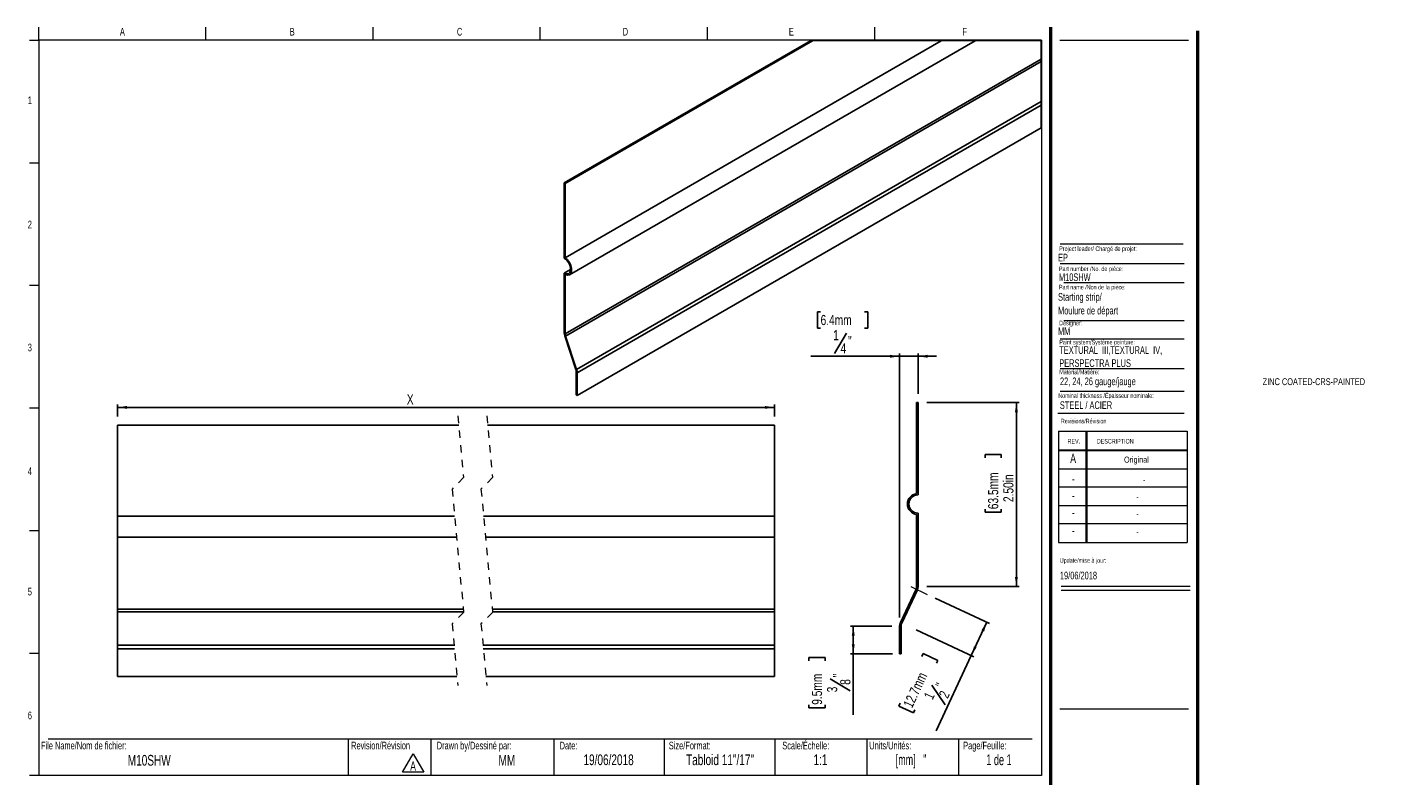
# Model space of a CAD drawing. Header units: inches. Extents: x 0.5 to 18.9, y 0.4 to 10.7.
import ezdxf

# ---------------------------------------------------------------- set-up
doc = ezdxf.new("R2010")
doc.units = ezdxf.units.IN
doc.header["$MEASUREMENT"] = 0
doc.linetypes.add('HIDDEN', pattern=[0.075, 0.05, -0.025])
doc.layers.add('FORMAT', color=7, linetype='Continuous')
doc.styles.add('SLDTEXTSTYLE0', font='TXT', dxfattribs={"width": 0.7})
doc.styles.add('SLDTEXTSTYLE1', font='TXT', dxfattribs={"width": 0.633333})
doc.styles.add('SLDTEXTSTYLE2', font='TXT', dxfattribs={"width": 0.625})
doc.styles.add('SLDTEXTSTYLE3', font='TXT', dxfattribs={"width": 0.75})
doc.dimstyles.new('SLDDIMSTYLE0', dxfattribs={"dimtxt": 0.137795, "dimasz": 0.13, "dimexe": 0, "dimexo": 0.0625, "dimgap": 0.034449, "dimtad": 1, "dimdec": 6, "dimrnd": 1e-09, "dimzin": 12, "dimdsep": 46, "dimlunit": 5, "dimtxsty": 'SLDTEXTSTYLE3', "dimsah": 1, "dimcen": 0.09, "dimadec": 0, "dimazin": 3, "dimtfac": 1, "dimtofl": 0, "dimtmove": 0, "dimatfit": 3, "dimfxl": 1, "dimfrac": 2, "dimtolj": 1, "dimtzin": 12, "dimarcsym": 0})
doc.dimstyles.new('SLDDIMSTYLE1', dxfattribs={"dimtxt": 0.137795, "dimasz": 0.13, "dimexe": 0, "dimexo": 0.0625, "dimgap": 0.034449, "dimtad": 1, "dimrnd": 1e-09, "dimzin": 4, "dimdsep": 46, "dimlunit": 5, "dimtxsty": 'SLDTEXTSTYLE3', "dimsah": 1, "dimcen": 0.09, "dimadec": 0, "dimazin": 1, "dimtfac": 1, "dimtofl": 0, "dimtmove": 0, "dimatfit": 3, "dimfxl": 1, "dimfrac": 2, "dimtolj": 1, "dimtzin": 12, "dimarcsym": 0})
doc.dimstyles.new('SLDDIMSTYLE2', dxfattribs={"dimtxt": 0.137795, "dimasz": 0.13, "dimexe": 0, "dimexo": 0.0625, "dimgap": 0.034449, "dimtad": 1, "dimdec": 6, "dimrnd": 1e-09, "dimzin": 12, "dimdsep": 46, "dimlunit": 5, "dimtxsty": 'SLDTEXTSTYLE3', "dimsah": 1, "dimcen": 0.09, "dimadec": 0, "dimazin": 3, "dimtfac": 1, "dimtmove": 0, "dimatfit": 0, "dimfxl": 1, "dimfrac": 2, "dimtolj": 1, "dimtzin": 12, "dimarcsym": 0})
doc.dimstyles.new('SLDDIMSTYLE3', dxfattribs={"dimtxt": 0.137795, "dimasz": 0.13, "dimexe": 0, "dimexo": 0.0625, "dimgap": 0.034449, "dimtad": 1, "dimrnd": 1e-09, "dimzin": 12, "dimdsep": 46, "dimlunit": 5, "dimtxsty": 'SLDTEXTSTYLE3', "dimsah": 1, "dimcen": 0.09, "dimadec": 0, "dimazin": 3, "dimtfac": 1, "dimtofl": 0, "dimtmove": 0, "dimatfit": 3, "dimfxl": 1, "dimfrac": 2, "dimtolj": 1, "dimtzin": 12, "dimarcsym": 0})

# ---------------------------------------------------------------- blocks, each defined once
blk = doc.blocks.new('SW_NOTE_0')
at = {"color": 0, "linetype": 'Continuous', "lineweight": 0}
for p, q in [((-0.096, 0.015), (0.049, 0.266)), ((0.049, 0.266), (0.194, 0.015)), ((0.194, 0.015), (-0.096, 0.015))]:
    blk.add_line(p, q, dxfattribs=at)
at = {"color": 0, "linetype": 'Continuous', "lineweight": 0, "insert": (0.049, 0.161), "char_height": 0.125, "attachment_point": 2, "style": 'SLDTEXTSTYLE0'}
blk.add_mtext('A', dxfattribs=at)
blk = doc.blocks.new('SW_NOTE_1')
at = {"layer": 'FORMAT', "color": 0, "char_height": 0.10417, "attachment_point": 1, "style": 'SLDTEXTSTYLE0'}
for s, insert in [('TEXTURAL  III,TEXTURAL  IV,', (0, 0.134)), ('PERSPECTRA PLUS', (0, -0.044))]:
    blk.add_mtext(s, dxfattribs=dict(at, insert=insert))
blk = doc.blocks.new('_D')
at = {"layer": 'FORMAT'}
for p, q in [((12.807, 2.932), (13.545, 2.588)), ((13.298, 2.151), (13.509, 2.604)), ((12.551, 2.499), (13.334, 2.134)), ((12.626, 2.138), (12.644, 2.176)), ((12.644, 2.176), (12.842, 2.083)), ((13.298, 2.151), (12.82, 1.125)), ((12.842, 2.083), (12.825, 2.045)), ((12.761, 1.748), (12.941, 1.482)), ((12.33, 1.502), (12.313, 1.464)), ((12.313, 1.464), (12.511, 1.372)), ((12.511, 1.372), (12.529, 1.41))]:
    blk.add_line(p, q, dxfattribs=at)
for points in [[(13.509, 2.604), (13.436, 2.495), (13.473, 2.478)], [(13.298, 2.151), (13.371, 2.261), (13.335, 2.277)]]:
    blk.add_solid(points, dxfattribs=at)
at = {"layer": 'FORMAT', "attachment_point": 1, "rotation": 65.0051, "style": 'SLDTEXTSTYLE3'}
for s, insert, char_height in [('12.7mm', (12.368, 1.485), 0.1378), ('"', (12.806, 1.748), 0.138), ('2', (12.852, 1.615), 0.138), ('1', (12.647, 1.598), 0.138)]:
    blk.add_mtext(s, dxfattribs=dict(at, insert=insert, char_height=char_height))
blk = doc.blocks.new('_D_1')
at = {"layer": 'FORMAT'}
for p, q in [((12.219, 2.549), (11.655, 2.549)), ((11.694, 2.549), (11.694, 2.174)), ((11.091, 2.08), (11.091, 2.122)), ((11.091, 2.122), (11.31, 2.122)), ((11.31, 2.122), (11.31, 2.08)), ((12.226, 2.174), (11.655, 2.174)), ((11.694, 2.174), (11.694, 1.346)), ((11.378, 1.835), (11.654, 1.669)), ((11.091, 1.481), (11.091, 1.439)), ((11.31, 1.439), (11.31, 1.481)), ((11.091, 1.439), (11.31, 1.439))]:
    blk.add_line(p, q, dxfattribs=at)
for points in [[(11.694, 2.549), (11.674, 2.419), (11.714, 2.419)], [(11.694, 2.174), (11.714, 2.304), (11.674, 2.304)]]:
    blk.add_solid(points, dxfattribs=at)
at = {"layer": 'FORMAT', "attachment_point": 1, "rotation": 90, "style": 'SLDTEXTSTYLE3'}
for s, insert, char_height in [('9.5mm', (11.132, 1.481), 0.1378), ('"', (11.419, 1.854), 0.138), ('8', (11.517, 1.752), 0.138), ('3', (11.338, 1.65), 0.138)]:
    blk.add_mtext(s, dxfattribs=dict(at, insert=insert, char_height=char_height))
blk = doc.blocks.new('_D_2')
at = {"layer": 'FORMAT', "color": 250, "true_color": 0x454545}
for p, q in [((12.692, 5.589), (13.95, 5.589)), ((13.911, 5.589), (13.911, 3.087)), ((13.486, 4.84), (13.486, 4.882)), ((13.486, 4.882), (13.705, 4.882)), ((13.705, 4.882), (13.705, 4.84)), ((13.486, 4.14), (13.486, 4.098)), ((13.486, 4.098), (13.705, 4.098)), ((13.705, 4.098), (13.705, 4.14)), ((12.692, 3.087), (13.95, 3.087))]:
    blk.add_line(p, q, dxfattribs=at)
for points in [[(13.911, 5.589), (13.891, 5.459), (13.931, 5.459)], [(13.911, 3.087), (13.931, 3.217), (13.891, 3.217)]]:
    blk.add_solid(points, dxfattribs=at)
at = {"layer": 'FORMAT', "color": 250, "true_color": 0x454545, "char_height": 0.1378, "attachment_point": 1, "rotation": 90, "style": 'SLDTEXTSTYLE3'}
for s, insert in [('63.5mm', (13.527, 4.14)), ('2.50in', (13.733, 4.237))]:
    blk.add_mtext(s, dxfattribs=dict(at, insert=insert))
blk = doc.blocks.new('_D_3')
at = {"layer": 'FORMAT', "color": 250, "true_color": 0x454545}
for p, q in [((11.25, 6.822), (11.208, 6.822)), ((11.208, 6.822), (11.208, 6.603)), ((11.849, 6.822), (11.891, 6.822)), ((11.891, 6.822), (11.891, 6.603)), ((11.208, 6.603), (11.25, 6.603)), ((11.604, 6.535), (11.439, 6.259)), ((11.891, 6.603), (11.849, 6.603)), ((12.324, 6.219), (11.116, 6.219)), ((12.324, 2.667), (12.324, 6.258)), ((12.574, 6.219), (12.324, 6.219)), ((12.574, 5.707), (12.574, 6.258)), ((12.574, 6.219), (12.824, 6.219))]:
    blk.add_line(p, q, dxfattribs=at)
for points in [[(12.324, 6.219), (12.194, 6.239), (12.194, 6.199)], [(12.574, 6.219), (12.704, 6.199), (12.704, 6.239)]]:
    blk.add_solid(points, dxfattribs=at)
at = {"layer": 'FORMAT', "color": 250, "true_color": 0x454545, "attachment_point": 1, "style": 'SLDTEXTSTYLE3'}
for s, insert, char_height in [('6.4mm', (11.25, 6.781), 0.1378), ('1', (11.42, 6.575), 0.138), ('"', (11.623, 6.494), 0.138), ('4', (11.521, 6.396), 0.138)]:
    blk.add_mtext(s, dxfattribs=dict(at, insert=insert, char_height=char_height))
blk = doc.blocks.new('_D_4')
at = {"layer": 'FORMAT'}
for p, q in [((1.694, 5.4), (1.694, 5.563)), ((10.623, 5.4), (10.623, 5.563)), ((1.694, 5.524), (10.623, 5.524))]:
    blk.add_line(p, q, dxfattribs=at)
for points in [[(1.694, 5.524), (1.824, 5.504), (1.824, 5.544)], [(10.623, 5.524), (10.493, 5.544), (10.493, 5.504)]]:
    blk.add_solid(points, dxfattribs=at)
at = {"layer": 'FORMAT', "insert": (5.627, 5.701), "char_height": 0.138, "attachment_point": 1, "style": 'SLDTEXTSTYLE3'}
blk.add_mtext('X', dxfattribs=at)

msp = doc.modelspace()

# ---------------------------------------------------------------- linework, layer by layer
at = {"color": 7, "linetype": 'Continuous', "lineweight": 18}
for p, q in [((0.6262516, 10.5170732), (0.6262516, 10.6939449)), ((2.8970849, 10.5170732), (2.8970849, 10.6939449)), ((5.1679183, 10.5170732), (5.1679183, 10.6939449)), ((7.4387516, 10.5170732), (7.4387516, 10.6939449)), ((9.7095849, 10.6939449), (9.7095849, 10.5170732)), ((11.9804183, 10.6939449), (11.9804183, 10.5170732)), ((0.5012516, 10.5170732), (0.6262516, 10.5170732)), ((14.2512516, 10.5170732), (0.6262516, 10.5170732)), ((0.6262516, 10.5170732), (0.6262516, 0.5170732)), ((14.2512516, 10.5170732), (14.2512516, 0.5170732)), ((14.5012516, 10.5170732), (16.2512516, 10.5170732)), ((0.5012516, 8.8504065), (0.6262516, 8.8504065)), ((14.5052809, 7.4796461), (16.192868, 7.4796461)), ((14.5578273, 7.2228331), (16.192868, 7.2228331)), ((0.5012516, 7.1837398), (0.6262516, 7.1837398)), ((14.5578273, 6.7072972), (16.192868, 6.7072972)), ((14.5052809, 6.4574028), (16.192868, 6.4574028)), ((14.5052809, 6.0531641), (16.192868, 6.0531641)), ((14.5052809, 5.7453132), (16.192868, 5.7453132)), ((0.5012516, 5.5170732), (0.6262516, 5.5170732)), ((14.4754278, 5.446808), (16.192868, 5.446808)), ((14.4811999, 5.1987495), (16.2311999, 5.1987495)), ((14.4811999, 5.1987495), (14.4811999, 3.6887495)), ((14.8561999, 5.1987495), (14.8561999, 3.6887495)), ((14.8661999, 5.1987495), (14.8661999, 3.6887495)), ((16.2311999, 5.1987495), (16.2311999, 3.6887495)), ((14.4811999, 4.9487495), (16.2311999, 4.9487495)), ((14.4811999, 4.9387495), (16.2311999, 4.9387495)), ((14.4811999, 4.6887495), (16.2311999, 4.6887495)), ((16.2311999, 4.4387495), (14.4811999, 4.4387495)), ((14.4811999, 4.1887495), (16.2311999, 4.1887495)), ((16.2311999, 3.9387495), (14.4811999, 3.9387495)), ((0.5012516, 3.8504065), (0.6262516, 3.8504065)), ((14.4811999, 3.6887495), (16.2311999, 3.6887495)), ((14.5215385, 3.094666), (16.2715385, 3.094666)), ((14.5215385, 3.0386495), (16.2715385, 3.0386495)), ((0.5012516, 2.1837398), (0.6262516, 2.1837398)), ((0.7512516, 1.0170732), (14.1262516, 1.0170732)), ((4.8316802, 1.0170732), (4.8316802, 0.5170732)), ((5.9539324, 1.0170732), (5.9539324, 0.5170732)), ((7.6262516, 1.0170732), (7.6262516, 0.5170732)), ((9.1262516, 1.0170732), (9.1262516, 0.5170732)), ((10.6262516, 1.0170732), (10.6262516, 0.5170732)), ((11.8762516, 1.0170732), (11.8762516, 0.5170732)), ((13.1262516, 1.0170732), (13.1262516, 0.5170732)), ((0.6262516, 0.5170732), (0.5012516, 0.5170732)), ((14.2512516, 0.5170732), (0.6262516, 0.5170732))]:
    msp.add_line(p, q, dxfattribs=at)
at = {"color": 7, "linetype": 'Continuous', "lineweight": 50}
for p, q in [((14.3762516, 10.6939449), (14.3762516, 0.3920732)), ((16.3762516, 0.3920732), (16.3762516, 10.6420732))]:
    msp.add_line(p, q, dxfattribs=at)
at = {"color": 7, "linetype": 'Continuous', "lineweight": 25}
for p, q in [((11.1129746, 10.5086062), (7.7658311, 8.576341)), ((11.1412586, 10.5086062), (7.779972, 8.568177)), ((12.8899932, 10.5086062), (7.779972, 7.5586538)), ((7.8375796, 7.3264926), (13.3497609, 10.5086062)), ((14.2479372, 10.2590998), (7.779972, 6.5252231)), ((14.2479372, 10.2253809), (7.7852707, 6.4945631)), ((14.2479372, 9.682866), (7.9346601, 6.0382884)), ((14.2479372, 9.6322877), (7.9426082, 5.9922989)), ((14.2479372, 9.3260853), (7.9426082, 5.6860953)), ((7.7658311, 8.576341), (7.7658311, 7.5516303)), ((7.779972, 8.568177), (7.7658311, 8.576341)), ((7.779972, 8.568177), (7.779972, 7.5586538)), ((7.853166, 7.400346), (7.7658311, 7.3499285)), ((7.7658311, 7.3499285), (7.7658311, 6.5333871)), ((7.779972, 7.3265771), (7.779972, 6.5252231)), ((7.7724534, 6.4950629), (7.9218428, 6.0387882)), ((7.7852707, 6.4945631), (7.9346601, 6.0382884)), ((7.928465, 6.0004629), (7.928465, 5.6942593)), ((7.9426082, 5.9922989), (7.9426082, 5.6860953)), ((7.928465, 5.6942593), (7.9426082, 5.6860953)), ((12.5541961, 5.5888531), (12.5541961, 4.3525107)), ((12.5541961, 5.5888531), (12.5741961, 5.5888531)), ((12.5741961, 5.5888531), (12.5741961, 4.3339112)), ((6.3316807, 5.2821449), (1.6939653, 5.2821449)), ((1.6939653, 5.2821449), (1.6939653, 4.0458025)), ((10.6229877, 5.2821449), (6.7253813, 5.2821449)), ((10.6229877, 5.2821449), (10.6229877, 4.0458025)), ((12.5541961, 4.0682915), (12.5541961, 3.0868911)), ((12.5741961, 4.0868911), (12.5741961, 3.0868911)), ((6.275643, 4.0458025), (1.6939653, 4.0458025)), ((1.6939653, 4.0458025), (1.6939653, 3.7615833)), ((10.6229877, 4.0458025), (6.6693435, 4.0458025)), ((10.6229877, 4.0458025), (10.6229877, 3.7615833)), ((6.3023665, 3.7615833), (1.6939653, 3.7615833)), ((1.6939653, 3.7615833), (1.6939653, 2.7801828)), ((10.6229877, 3.7615833), (6.6960671, 3.7615833)), ((10.6229877, 3.7615833), (10.6229877, 2.7801828)), ((12.5467037, 3.053088), (12.3354346, 2.5999154)), ((12.5648306, 3.0446372), (12.3535615, 2.5914647)), ((6.3946457, 2.7801828), (1.6939653, 2.7801828)), ((1.6939653, 2.7801828), (1.6939653, 2.7463798)), ((10.6229877, 2.7801828), (6.7883463, 2.7801828)), ((10.6229877, 2.7801828), (10.6229877, 2.7463798)), ((6.3978231, 2.7463798), (1.6939653, 2.7463798)), ((1.6939653, 2.7463798), (1.6939653, 2.2932072)), ((10.6229877, 2.7463798), (6.7915237, 2.7463798)), ((10.6229877, 2.7463798), (10.6229877, 2.2932072)), ((12.3241961, 2.5492108), (12.3241961, 2.1742108)), ((12.3441961, 2.5492108), (12.3441961, 2.1742108)), ((6.2681454, 2.2932072), (1.6939653, 2.2932072)), ((1.6939653, 2.2932072), (1.6939653, 2.2425026)), ((6.2729138, 2.2425026), (1.6939653, 2.2425026)), ((1.6939653, 2.2425026), (1.6939653, 1.8675027)), ((10.6229877, 2.2932072), (6.6618484, 2.2932072)), ((10.6229877, 2.2425026), (6.6666144, 2.2425026)), ((10.6229877, 2.2932072), (10.6229877, 2.2425026)), ((10.6229877, 2.2425026), (10.6229877, 1.8675027)), ((12.3441961, 2.1742108), (12.3241961, 2.1742108)), ((6.3081744, 1.8675027), (1.6939653, 1.8675027)), ((10.6229877, 1.8675027), (6.701875, 1.8675027))]:
    msp.add_line(p, q, dxfattribs=at)
at = {"color": 7, "linetype": 'HIDDEN', "lineweight": 18}
for p, q in [((6.3199276, 5.4071449), (6.3986678, 4.5697245)), ((6.7136284, 5.4071449), (6.7923686, 4.5697245)), ((6.3986678, 4.5697245), (6.2411875, 4.4122442)), ((6.7923686, 4.5697245), (6.6348883, 4.4122442)), ((6.2411875, 4.4122442), (6.3986678, 2.7374034)), ((6.6348883, 4.4122442), (6.7923686, 2.7374034)), ((6.3986678, 2.7374034), (6.2411875, 2.5799231)), ((6.7923686, 2.7374034), (6.6348883, 2.5799231)), ((6.2411875, 2.5799231), (6.3199276, 1.7425027)), ((6.6348883, 2.5799231), (6.7136284, 1.7425027))]:
    msp.add_line(p, q, dxfattribs=at)
at = {"color": 7, "linetype": 'Continuous', "lineweight": 18, "flags": 128}
msp.add_lwpolyline([(14.2479372, 9.3260853), (14.2479372, 9.6322877), (14.2479372, 9.682866), (14.2479372, 10.2253809), (14.2479372, 10.2590998), (14.2479372, 10.5086062), (13.3497609, 10.5086062), (12.8899932, 10.5086062), (11.1412586, 10.5086062), (11.1129746, 10.5086062)], dxfattribs=at)
at = {"color": 7, "linetype": 'Continuous', "lineweight": 25, "flags": 128}
for points in [[(7.7658311, 7.5516303), (7.7957015, 7.5283048), (7.8219698, 7.4956278), (7.8414657, 7.4575418), (7.8518378, 7.4186404), (7.8518378, 7.3836157), (7.8414657, 7.3566915), (7.8219698, 7.3411157), (7.7957015, 7.3387667), (7.7658311, 7.3499285)], [(7.779972, 7.5586538), (7.8106825, 7.5300014), (7.8368944, 7.4934055), (7.855982, 7.4525365), (7.866028, 7.4114902), (7.866028, 7.374384), (7.855982, 7.3449372), (7.8368944, 7.3261042), (7.8106825, 7.319773), (7.779972, 7.3265771)]]:
    msp.add_lwpolyline(points, dxfattribs=at)
at = {"color": 7, "linetype": 'Continuous', "lineweight": 25}
for centre, radius, start, end in [((7.8904434, 6.5351852), 0.1246252, 180.82671907, 198.78050381), ((7.879793, 6.5266865), 0.0998317, 180.83987578, 198.77031212), ((7.8038344, 5.9986628), 0.1246436, 0.82749041, 18.77914384), ((7.7930619, 5.9901353), 0.1495619, 0.82889099, 18.78154221), ((12.5741961, 4.2104011), 0.1435101, 98.01099038, 261.98900962), ((12.5741961, 4.2104011), 0.1235101, 90, 270), ((12.4741961, 3.0868911), 0.08, 335.00506949, 0), ((12.4741961, 3.0868911), 0.1, 335.00506949, 0), ((12.4441961, 2.5492108), 0.12, 155.00506949, 180), ((12.4441961, 2.5492108), 0.1, 155.00506949, 180)]:
    msp.add_arc(centre, radius, start, end, dxfattribs=at)
at = {"layer": 'FORMAT', "color": 250, "lineweight": 18, "true_color": 0x454545}
msp.add_line((14.5052809, 7.7477891), (16.1756542, 7.7477891), dxfattribs=at)
at = {"layer": 'FORMAT', "lineweight": 18}
for p, q in [((12.4741961, 3.0868911), (12.6995769, 2.9818185)), ((14.5012516, 1.4265536), (16.2512516, 1.4265536))]:
    msp.add_line(p, q, dxfattribs=at)

# ---------------------------------------------------------------- block references
at = {"color": 7, "linetype": 'Continuous', "lineweight": 0}
msp.add_blockref('SW_NOTE_0', (5.6629239, 0.5500403), dxfattribs=at)
at = {"layer": 'FORMAT'}
msp.add_blockref('SW_NOTE_1', (14.4936793, 6.2219515), dxfattribs=at)

# ---------------------------------------------------------------- texts
at = {"color": 7, "linetype": 'Continuous', "lineweight": 0}
for s, insert, char_height, attachment_point, style in [('A', (1.7614258, 10.6839024), 0.1041667, 2, 'SLDTEXTSTYLE0'), ('B', (4.0695891, 10.6839024), 0.1041667, 2, 'SLDTEXTSTYLE0'), ('C', (6.3441318, 10.6839024), 0.1041667, 2, 'SLDTEXTSTYLE0'), ('D', (8.5974733, 10.6839024), 0.1041667, 2, 'SLDTEXTSTYLE0'), ('E', (10.8526565, 10.6839024), 0.1041667, 2, 'SLDTEXTSTYLE0'), ('F', (13.2074254, 10.6839024), 0.1041667, 2, 'SLDTEXTSTYLE0'), ('1', (0.5037246, 9.7518248), 0.1041667, 2, 'SLDTEXTSTYLE0'), ('2', (0.5037246, 8.0618626), 0.1041667, 2, 'SLDTEXTSTYLE0'), ('EP', (14.4770103, 7.6126145), 0.10416667, 1, 'SLDTEXTSTYLE0'), ('Project leader/ Chargé de projet:', (14.4927736, 7.7128037), 0.0625, 1, 'SLDTEXTSTYLE0'), ('Part number /No. de pièce:', (14.4892638, 7.4395042), 0.0625, 1, 'SLDTEXTSTYLE0'), ('M10SHW', (14.4892638, 7.3462932), 0.10416667, 1, 'SLDTEXTSTYLE0'), ('Designer:', (14.4927736, 6.7027068), 0.0625, 1, 'SLDTEXTSTYLE0'), ('MM', (14.4770103, 6.6115619), 0.10416667, 1, 'SLDTEXTSTYLE0'), ('3', (0.5037246, 6.3910002), 0.1041667, 2, 'SLDTEXTSTYLE0'), ('Paint system/Système peinture:', (14.4936793, 6.4423393), 0.0625, 1, 'SLDTEXTSTYLE0'), ('ZINC COATED-CRS-PAINTED', (17.2579034, 5.920721), 0.09375, 1, 'SLDTEXTSTYLE0'), ('Nominal thickness /Épaisseur nominale:', (14.4802784, 5.7152135), 0.0625, 1, 'SLDTEXTSTYLE0'), ('STEEL / ACIER', (14.5019361, 5.6065758), 0.104166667, 1, 'SLDTEXTSTYLE0'), ('Revisions/Révision', (14.5156012, 5.3694188), 0.0625, 1, 'SLDTEXTSTYLE0'), ('REV.', (14.6062312, 5.0951297), 0.0625, 1, 'SLDTEXTSTYLE0'), ('DESCRIPTION', (15.0041424, 5.0951297), 0.0625, 1, 'SLDTEXTSTYLE0'), ('A', (14.6820414, 4.8942809), 0.125, 2, 'SLDTEXTSTYLE0'), ('Original', (15.5419694, 4.8554617), 0.08333333, 2, 'SLDTEXTSTYLE0'), ('4', (0.5037246, 4.7085424), 0.1041667, 2, 'SLDTEXTSTYLE0'), ('-', (14.6833579, 4.6174037), 0.125, 2, 'SLDTEXTSTYLE0'), ('-', (15.6471739, 4.5785845), 0.0833333, 2, 'SLDTEXTSTYLE0'), ('-', (14.6833579, 4.3881653), 0.125, 2, 'SLDTEXTSTYLE0'), ('-', (15.5556728, 4.3493461), 0.0833333, 2, 'SLDTEXTSTYLE0'), ('-', (14.6833579, 4.1569001), 0.125, 2, 'SLDTEXTSTYLE0'), ('-', (15.5556728, 4.118081), 0.0833333, 2, 'SLDTEXTSTYLE0'), ('-', (14.6833579, 3.9142956), 0.125, 2, 'SLDTEXTSTYLE0'), ('-', (15.5556728, 3.8754764), 0.0833333, 2, 'SLDTEXTSTYLE0'), ('Update/mise à jour:', (14.5009021, 3.4746831), 0.0625, 1, 'SLDTEXTSTYLE0'), ('19/06/2018', (14.5029298, 3.2903145), 0.10416667, 1, 'SLDTEXTSTYLE0'), ('5', (0.5037246, 3.0715769), 0.1041667, 2, 'SLDTEXTSTYLE0'), ('6', (0.5037246, 1.3878409), 0.1041667, 2, 'SLDTEXTSTYLE0'), ('File Name/Nom de fichier:', (0.6549319, 0.9786785), 0.104166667, 1, 'SLDTEXTSTYLE0'), ('Revision/Révision', (4.8700984, 0.9786785), 0.104166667, 1, 'SLDTEXTSTYLE0'), ('Drawn by/Dessiné par:', (6.0332993, 0.9786785), 0.104166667, 1, 'SLDTEXTSTYLE0'), ('Date:', (7.7035091, 0.9786785), 0.10416667, 1, 'SLDTEXTSTYLE0'), ('Size/Format:', (9.1875093, 0.9786785), 0.104166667, 1, 'SLDTEXTSTYLE0'), ('Scale/Échelle:', (10.7293877, 0.9786785), 0.104166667, 1, 'SLDTEXTSTYLE0'), ('Units/Unités:', (11.9111167, 0.9786785), 0.104166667, 1, 'SLDTEXTSTYLE0'), ('Page/Feuille:', (13.1879976, 0.9786785), 0.104166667, 1, 'SLDTEXTSTYLE0'), ('M10SHW', (2.1264744, 0.7993968), 0.14583333, 2, 'SLDTEXTSTYLE0'), ('MM', (6.9863934, 0.7993968), 0.14583333, 2, 'SLDTEXTSTYLE0'), ('19/06/2018', (8.3687858, 0.805962), 0.14583333, 2, 'SLDTEXTSTYLE0'), ('Tabloid 11"/17"', (9.8831067, 0.805962), 0.145833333, 2, 'SLDTEXTSTYLE0'), ('1:1', (11.2474421, 0.805962), 0.14583333, 2, 'SLDTEXTSTYLE0'), ('[mm]   "', (12.4789981, 0.805962), 0.14583333, 2, 'SLDTEXTSTYLE2'), ('1 de 1', (13.6742198, 0.805962), 0.14583333, 2, 'SLDTEXTSTYLE1')]:
    msp.add_mtext(s, dxfattribs=dict(at, insert=insert, char_height=char_height, attachment_point=attachment_point, style=style))
at = {"layer": 'FORMAT', "attachment_point": 1, "style": 'SLDTEXTSTYLE0'}
for s, insert, char_height in [('Part name /Non de la pièce:', (14.4892638, 7.1904184), 0.0625), ('Starting strip/', (14.4770103, 7.0784856), 0.104166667), ('Moulure de départ', (14.4770103, 6.8922265), 0.104166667), ('Material/Matière:', (14.4936793, 6.0368173), 0.0625), ('22, 24, 26 gauge/jauge', (14.503118, 5.9304258), 0.104166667)]:
    msp.add_mtext(s, dxfattribs=dict(at, insert=insert, char_height=char_height))

# ---------------------------------------------------------------- dimensions: what is measured, and where the dimension line sits
at = {"layer": 'FORMAT', "color": 250, "true_color": 0x454545}
dim = msp.add_linear_dim(base=(12.3241961, 6.2187743), p1=(12.5741961, 5.5888531), p2=(12.3241961, 2.5492108), dimstyle='SLDDIMSTYLE2', dxfattribs=at)
dim.commit()
dim.dimension.update_dxf_attribs({"geometry": '_D_3', "text_midpoint": (11.5499108, 6.2187743), "dimtype": 160})
at = {"layer": 'FORMAT'}
dim = msp.add_linear_dim(base=(10.6229877, 5.5236828), p1=(1.6939653, 5.2821449), p2=(10.6229877, 5.2821449), text='X', dimstyle='SLDDIMSTYLE3', dxfattribs=at)
dim.commit()
dim.dimension.update_dxf_attribs({"geometry": '_D_4', "text_midpoint": (5.6834232, 5.5236828), "dimtype": 160})
at = {"layer": 'FORMAT', "color": 250, "true_color": 0x454545}
dim = msp.add_linear_dim(base=(13.9110156, 3.0868911), p1=(12.5741961, 5.5888531), p2=(12.5741961, 3.0868911), angle=90, dimstyle='SLDDIMSTYLE1', dxfattribs=at)
dim.commit()
dim.dimension.update_dxf_attribs({"geometry": '_D_2', "text_midpoint": (13.9110156, 4.4899409), "dimtype": 160})
at = {"layer": 'FORMAT'}
for base, p2, angle, picture, middle in [((13.5093528, 2.6043011), (12.6995769, 2.9818185), 65.00506949, '_D', (13.0249386, 1.5652315)), ((11.6942748, 2.1742108), (12.3441961, 2.1742108), 90, '_D_1', (11.6942748, 1.7805101))]:
    dim = msp.add_linear_dim(base=base, p1=(12.4441961, 2.5492108), p2=p2, angle=angle, dimstyle='SLDDIMSTYLE0', dxfattribs=at)
    dim.commit()
    dim.dimension.update_dxf_attribs({"geometry": picture, "text_midpoint": middle, "dimtype": 160})

doc.saveas('drawing.dxf')
